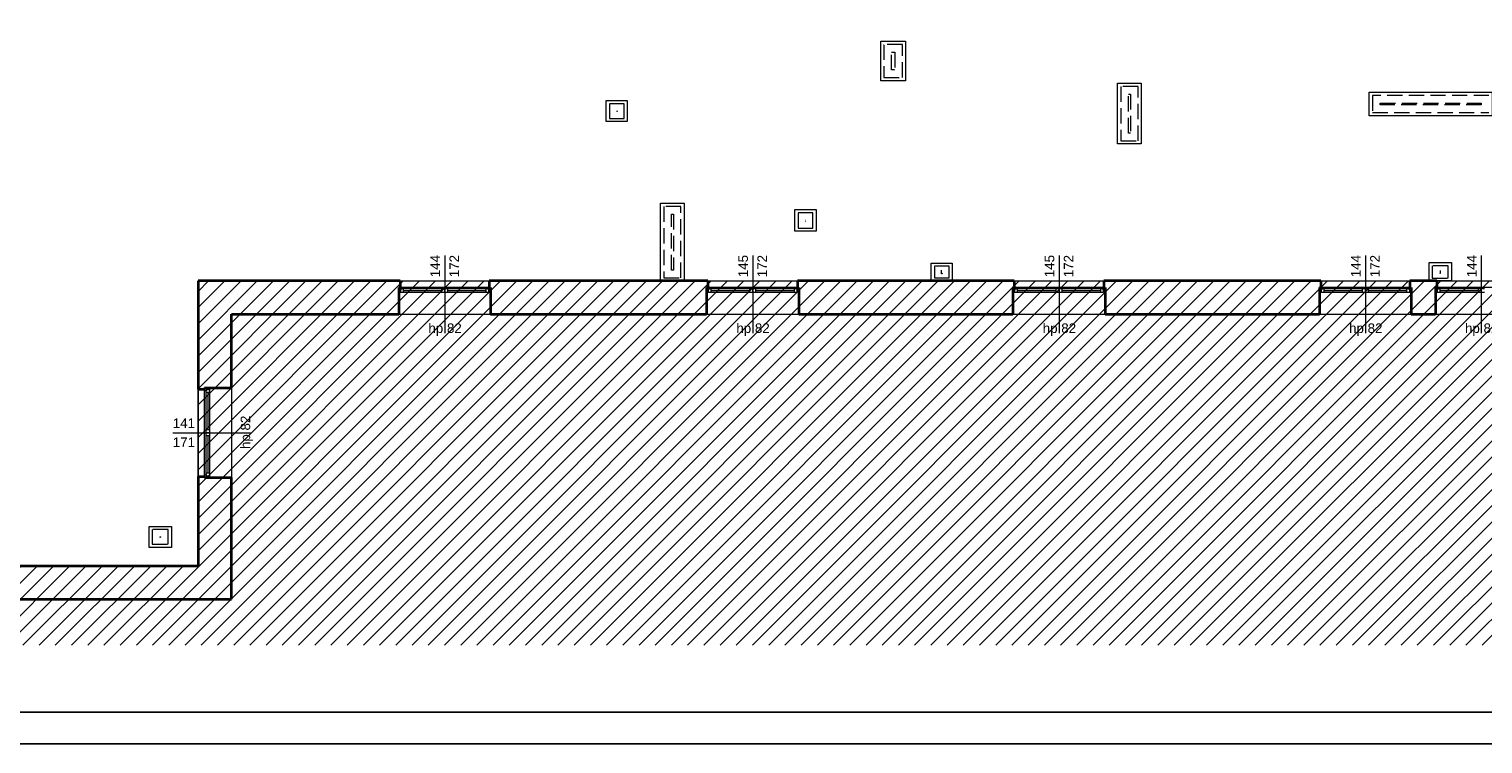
# Model space of a CAD drawing. Header units: millimetres. Extents: x -13944 to 84772, y -78836 to -35317.
# Tile 7 of 85: x 3504 to 26330, y -78836 to -67620. Entities that reach past the tile are written whole.
import ezdxf

# ---------------------------------------------------------------- set-up
doc = ezdxf.new("R2010")
doc.units = ezdxf.units.MM
doc.header["$MEASUREMENT"] = 0
doc.linetypes.add('Krawędzie ukryte', pattern=[340, 240, -100])
doc.linetypes.add('Wipeout_Contour', pattern=[1000, 0, -1000])
for name, color, linetype, lineweight in [('0_Nr_pióra__4', 7, 'Continuous', 25), ('Konstrukcja - Stropy_Nr_pióra__1', 7, 'Continuous', 0), ('Konstrukcja - Ściany zew_Nr_pióra__1', 7, 'Continuous', 0), ('Konstrukcja - Ściany zew_Nr_pióra__6', 7, 'Continuous', 35), ('Okna ArchiCADa_Nr_pióra__1', 7, 'Continuous', 0), ('Znaczniki okien ArchiCADa_Nr_pióra__1', 7, 'Continuous', 0), ('Znaczniki okien ArchiCADa_Nr_pióra__7', 7, 'Continuous', 70)]:
    doc.layers.add(name, color=color, linetype=linetype, lineweight=lineweight)
doc.layers.add('Konstrukcja - Ściany zew', color=7, linetype='Continuous')
doc.styles.add('GENERATED_STYLE_1', font='txt')

msp = doc.modelspace()

# ---------------------------------------------------------------- hatches: boundary and pattern name
at = {"layer": 'Konstrukcja - Ściany zew_Nr_pióra__1', "linetype": 'Continuous'}
h = msp.add_hatch(dxfattribs=at)
h.set_pattern_fill('Bloczki_ceramiczne', color=256, style=0, pattern_type=2)
h.set_pattern_definition([(45, (0, 0), (-127.27922, 127.27922), [])])
h.paths.add_polyline_path([(-1040.404, -76044.91), (-1040.404, -77288.047), (60264.596, -77288.047), (60264.596, -70115.378), (27734.596, -70115.378), (27734.596, -71572.176), (23038.421, -71572.176), (6159.596, -71572.176), (6159.596, -76044.91)])

# ---------------------------------------------------------------- linework, layer by layer
at = {"layer": 'Konstrukcja - Stropy_Nr_pióra__1', "linetype": 'Continuous', "flags": 128}
for points in [[(2164.596, -66752.955), (2164.596, -76044.91), (6159.596, -76044.91), (6159.041, -71572.176), (27734.596, -71572.176), (27734.596, -70122.176), (29924.596, -70122.176), (29924.596, -64338.978), (48317.016, -64338.978), (52953.596, -68219.724), (52953.596, -70122.176), (57269.596, -70122.176), (57269.596, -65629.384), (55044.372, -65629.384), (51526.196, -62685.486), (48316.127, -62681.583), (28417.544, -62683.891), (28418.016, -66749.91)], [(16874.596, -67811.222), (17264.596, -67811.222), (17264.596, -68431.222), (16874.596, -68431.222)], [(20594.96, -68470.769), (20964.96, -68470.769), (20964.96, -69420.769), (20594.96, -69420.769)], [(24544.596, -68610.165), (26474.596, -68610.165), (26474.596, -68980.165), (24544.596, -68980.165)], [(12564.596, -68741.732), (12894.596, -68741.732), (12894.596, -69071.732), (12564.596, -69071.732)], [(13418.996, -70352.176), (13788.996, -70352.176), (13788.996, -71572.176), (13418.996, -71572.176)], [(15528.996, -70451.381), (15858.996, -70451.381), (15858.996, -70791.381), (15528.996, -70791.381)], [(17668.996, -71292.176), (17998.996, -71292.176), (17998.996, -71572.176), (17668.996, -71572.176)], [(25484.596, -71282.176), (25834.596, -71282.176), (25834.596, -71572.176), (25484.596, -71572.176)], [(5388.016, -75422.978), (5738.016, -75422.978), (5738.016, -75752.978), (5388.016, -75752.978)]]:
    msp.add_lwpolyline(points, close=True, dxfattribs=at)
at = {"layer": 'Konstrukcja - Ściany zew_Nr_pióra__1', "linetype": 'Krawędzie ukryte', "flags": 128}
for points in [[(20644.96, -68520.769), (20644.96, -69370.769)], [(20914.96, -68520.769), (20644.96, -68520.769)], [(20764.96, -69250.769), (20764.96, -68640.769)], [(20764.96, -68640.769), (20794.96, -68640.769)], [(20794.96, -68640.769), (20794.96, -69250.769)], [(20914.96, -69370.769), (20914.96, -68520.769)], [(24594.596, -68660.165), (24594.596, -68930.165)], [(26424.596, -68660.165), (24594.596, -68660.165)], [(24594.596, -68930.165), (26424.596, -68930.165)], [(24714.596, -68810.165), (24714.596, -68780.165)], [(24714.596, -68780.165), (26304.596, -68780.165)], [(26304.596, -68810.165), (24714.596, -68810.165)], [(26304.596, -68780.165), (26304.596, -68810.165)], [(20644.96, -69370.769), (20914.96, -69370.769)], [(20794.96, -69250.769), (20764.96, -69250.769)], [(13468.996, -70402.176), (13468.996, -71522.176)], [(13738.996, -70402.176), (13468.996, -70402.176)], [(13588.996, -71402.176), (13588.996, -70522.176)], [(13588.996, -70522.176), (13618.996, -70522.176)], [(13618.996, -70522.176), (13618.996, -71402.176)], [(13738.996, -71522.176), (13738.996, -70402.176)], [(13618.996, -71402.176), (13588.996, -71402.176)], [(13468.996, -71522.176), (13738.996, -71522.176)]]:
    msp.add_lwpolyline(points, dxfattribs=at)
at = {"layer": 'Konstrukcja - Ściany zew_Nr_pióra__6', "linetype": 'Continuous'}
for p, q in [((9329.596, -71672.176), (9309.596, -71672.176)), ((9309.596, -71672.176), (9309.596, -71722.176)), ((9329.596, -71572.176), (9329.596, -71672.176)), ((10729.596, -71572.176), (10729.596, -71672.176)), ((10729.596, -71672.176), (10749.596, -71672.176)), ((10749.596, -71672.176), (10749.596, -71722.176)), ((14159.596, -71672.176), (14139.596, -71672.176)), ((14139.596, -71672.176), (14139.596, -71722.176)), ((14159.596, -71572.176), (14159.596, -71672.176)), ((15569.596, -71572.176), (15569.596, -71672.176)), ((15569.596, -71672.176), (15589.596, -71672.176)), ((15589.596, -71672.176), (15589.596, -71722.176)), ((18969.596, -71672.176), (18949.596, -71672.176)), ((18949.596, -71672.176), (18949.596, -71722.176)), ((18969.596, -71572.176), (18969.596, -71672.176)), ((20379.596, -71572.176), (20379.596, -71672.176)), ((20379.596, -71672.176), (20399.596, -71672.176)), ((20399.596, -71672.176), (20399.596, -71722.176)), ((23784.596, -71672.176), (23764.596, -71672.176)), ((23764.596, -71672.176), (23764.596, -71722.176)), ((23784.596, -71572.176), (23784.596, -71672.176)), ((25184.596, -71572.176), (25184.596, -71672.176)), ((25184.596, -71672.176), (25204.596, -71672.176)), ((25204.596, -71672.176), (25204.596, -71722.176)), ((25604.596, -71672.176), (25584.596, -71672.176)), ((25584.596, -71672.176), (25584.596, -71722.176)), ((25604.596, -71572.176), (25604.596, -71672.176)), ((9309.596, -71722.176), (9309.596, -72092.176)), ((10749.596, -71722.176), (10749.596, -72092.176)), ((14139.596, -71722.176), (14139.596, -72092.176)), ((15589.596, -71722.176), (15589.596, -72092.176)), ((18949.596, -71722.176), (18949.596, -72092.176)), ((20399.596, -71722.176), (20399.596, -72092.176)), ((23764.596, -71722.176), (23764.596, -72092.176)), ((25204.596, -71722.176), (25204.596, -72092.176)), ((25584.596, -71722.176), (25584.596, -72092.176)), ((6159.596, -73267.978), (6259.596, -73267.978)), ((6259.596, -73267.978), (6259.596, -73247.978)), ((6259.596, -73247.978), (6309.596, -73247.978)), ((6309.596, -73247.978), (6679.596, -73247.978)), ((6159.596, -74637.978), (6259.596, -74637.978)), ((6259.596, -74637.978), (6259.596, -74657.978)), ((6259.596, -74657.978), (6309.596, -74657.978)), ((6309.596, -74657.978), (6679.596, -74657.978))]:
    msp.add_line(p, q, dxfattribs=at)
at = {"layer": 'Konstrukcja - Ściany zew_Nr_pióra__6', "linetype": 'Continuous', "flags": 128}
for points in [[(6159.596, -71572.176), (6159.596, -73267.978)], [(9329.596, -71572.176), (6159.596, -71572.176)], [(14159.596, -71572.176), (10729.596, -71572.176)], [(18969.596, -71572.176), (15569.596, -71572.176)], [(23784.596, -71572.176), (20379.596, -71572.176)], [(25604.596, -71572.176), (25184.596, -71572.176)], [(6679.596, -73247.978), (6679.596, -72092.176)], [(6679.596, -72092.176), (9309.596, -72092.176)], [(10749.596, -72092.176), (14139.596, -72092.176)], [(15589.596, -72092.176), (18949.596, -72092.176)], [(20399.596, -72092.176), (23764.596, -72092.176)], [(25204.596, -72092.176), (25584.596, -72092.176)], [(6159.596, -74637.978), (6159.596, -76044.91)], [(6679.596, -76564.91), (6679.596, -74657.978)], [(6159.596, -76044.91), (2544.596, -76044.91)], [(-520.404, -76564.91), (6679.596, -76564.91)]]:
    msp.add_lwpolyline(points, dxfattribs=at)
at = {"layer": 'Okna ArchiCADa_Nr_pióra__1', "linetype": 'Continuous'}
for p, q in [((9359.596, -71672.176), (9309.596, -71672.176)), ((9309.596, -71672.176), (9309.596, -71722.176)), ((9329.596, -71672.176), (9309.596, -71672.176)), ((9329.596, -71572.176), (10729.596, -71572.176)), ((9359.596, -71697.176), (9359.596, -71672.176)), ((10029.596, -71672.176), (9359.596, -71672.176)), ((10699.596, -71672.176), (10029.596, -71672.176)), ((10749.596, -71672.176), (10699.596, -71672.176)), ((10699.596, -71672.176), (10699.596, -71697.176)), ((10729.596, -71672.176), (10749.596, -71672.176)), ((10749.596, -71672.176), (10749.596, -71722.176)), ((14189.596, -71672.176), (14139.596, -71672.176)), ((14139.596, -71672.176), (14139.596, -71722.176)), ((14159.596, -71672.176), (14139.596, -71672.176)), ((14159.596, -71572.176), (15569.596, -71572.176)), ((14189.596, -71697.176), (14189.596, -71672.176)), ((14864.596, -71672.176), (14189.596, -71672.176)), ((15539.596, -71672.176), (14864.596, -71672.176)), ((15589.596, -71672.176), (15539.596, -71672.176)), ((15539.596, -71672.176), (15539.596, -71697.176)), ((15569.596, -71672.176), (15589.596, -71672.176)), ((15589.596, -71672.176), (15589.596, -71722.176)), ((18999.596, -71672.176), (18949.596, -71672.176)), ((18949.596, -71672.176), (18949.596, -71722.176)), ((18969.596, -71672.176), (18949.596, -71672.176)), ((18969.596, -71572.176), (20379.596, -71572.176)), ((18999.596, -71697.176), (18999.596, -71672.176)), ((19674.596, -71672.176), (18999.596, -71672.176)), ((20349.596, -71672.176), (19674.596, -71672.176)), ((20399.596, -71672.176), (20349.596, -71672.176)), ((20349.596, -71672.176), (20349.596, -71697.176)), ((20379.596, -71672.176), (20399.596, -71672.176)), ((20399.596, -71672.176), (20399.596, -71722.176)), ((23814.596, -71672.176), (23764.596, -71672.176)), ((23764.596, -71672.176), (23764.596, -71722.176)), ((23784.596, -71672.176), (23764.596, -71672.176)), ((23784.596, -71572.176), (25184.596, -71572.176)), ((23814.596, -71697.176), (23814.596, -71672.176)), ((24484.596, -71672.176), (23814.596, -71672.176)), ((25154.596, -71672.176), (24484.596, -71672.176)), ((25204.596, -71672.176), (25154.596, -71672.176)), ((25154.596, -71672.176), (25154.596, -71697.176)), ((25184.596, -71672.176), (25204.596, -71672.176)), ((25204.596, -71672.176), (25204.596, -71722.176)), ((25634.596, -71672.176), (25584.596, -71672.176)), ((25584.596, -71672.176), (25584.596, -71722.176)), ((25604.596, -71672.176), (25584.596, -71672.176)), ((25604.596, -71572.176), (27004.596, -71572.176)), ((25634.596, -71697.176), (25634.596, -71672.176)), ((26304.596, -71672.176), (25634.596, -71672.176)), ((26974.596, -71672.176), (26304.596, -71672.176)), ((9309.596, -71722.176), (9334.596, -71722.176)), ((9334.596, -71722.176), (9334.596, -71697.176)), ((9334.596, -71697.176), (9359.596, -71697.176)), ((9384.596, -71697.176), (9334.596, -71697.176)), ((9334.596, -71697.176), (9334.596, -71747.176)), ((9334.596, -71747.176), (9384.596, -71747.176)), ((9384.596, -71747.176), (9384.596, -71697.176)), ((9979.596, -71697.176), (9384.596, -71697.176)), ((9384.596, -71722.176), (9979.596, -71722.176)), ((9384.596, -71747.176), (9979.596, -71747.176)), ((9384.596, -71747.176), (9979.596, -71747.176)), ((10029.596, -71697.176), (9979.596, -71697.176)), ((9979.596, -71697.176), (9979.596, -71747.176)), ((9979.596, -71747.176), (10029.596, -71747.176)), ((10029.596, -71747.176), (10029.596, -71697.176)), ((10079.596, -71697.176), (10029.596, -71697.176)), ((10029.596, -71697.176), (10029.596, -71747.176)), ((10029.596, -71747.176), (10079.596, -71747.176)), ((10079.596, -71747.176), (10079.596, -71697.176)), ((10674.596, -71697.176), (10079.596, -71697.176)), ((10079.596, -71722.176), (10674.596, -71722.176)), ((10079.596, -71747.176), (10674.596, -71747.176)), ((10079.596, -71747.176), (10674.596, -71747.176)), ((10724.596, -71697.176), (10674.596, -71697.176)), ((10674.596, -71697.176), (10674.596, -71747.176)), ((10674.596, -71747.176), (10724.596, -71747.176)), ((10699.596, -71697.176), (10724.596, -71697.176)), ((10724.596, -71697.176), (10724.596, -71722.176)), ((10724.596, -71747.176), (10724.596, -71697.176)), ((10724.596, -71722.176), (10749.596, -71722.176)), ((14139.596, -71722.176), (14164.596, -71722.176)), ((14164.596, -71722.176), (14164.596, -71697.176)), ((14164.596, -71697.176), (14189.596, -71697.176)), ((14214.596, -71697.176), (14164.596, -71697.176)), ((14164.596, -71697.176), (14164.596, -71747.176)), ((14164.596, -71747.176), (14214.596, -71747.176)), ((14214.596, -71747.176), (14214.596, -71697.176)), ((14814.596, -71697.176), (14214.596, -71697.176)), ((14214.596, -71722.176), (14814.596, -71722.176)), ((14214.596, -71747.176), (14814.596, -71747.176)), ((14214.596, -71747.176), (14814.596, -71747.176)), ((14864.596, -71697.176), (14814.596, -71697.176)), ((14814.596, -71697.176), (14814.596, -71747.176)), ((14814.596, -71747.176), (14864.596, -71747.176)), ((14864.596, -71747.176), (14864.596, -71697.176)), ((14914.596, -71697.176), (14864.596, -71697.176)), ((14864.596, -71697.176), (14864.596, -71747.176)), ((14864.596, -71747.176), (14914.596, -71747.176)), ((14914.596, -71747.176), (14914.596, -71697.176)), ((15514.596, -71697.176), (14914.596, -71697.176)), ((14914.596, -71722.176), (15514.596, -71722.176)), ((14914.596, -71747.176), (15514.596, -71747.176)), ((14914.596, -71747.176), (15514.596, -71747.176)), ((15564.596, -71697.176), (15514.596, -71697.176)), ((15514.596, -71697.176), (15514.596, -71747.176)), ((15514.596, -71747.176), (15564.596, -71747.176)), ((15539.596, -71697.176), (15564.596, -71697.176)), ((15564.596, -71697.176), (15564.596, -71722.176)), ((15564.596, -71747.176), (15564.596, -71697.176)), ((15564.596, -71722.176), (15589.596, -71722.176)), ((18949.596, -71722.176), (18974.596, -71722.176)), ((18974.596, -71722.176), (18974.596, -71697.176)), ((18974.596, -71697.176), (18999.596, -71697.176)), ((19024.596, -71697.176), (18974.596, -71697.176)), ((18974.596, -71697.176), (18974.596, -71747.176)), ((18974.596, -71747.176), (19024.596, -71747.176)), ((19024.596, -71747.176), (19024.596, -71697.176)), ((19624.596, -71697.176), (19024.596, -71697.176)), ((19024.596, -71722.176), (19624.596, -71722.176)), ((19024.596, -71747.176), (19624.596, -71747.176)), ((19024.596, -71747.176), (19624.596, -71747.176)), ((19674.596, -71697.176), (19624.596, -71697.176)), ((19624.596, -71697.176), (19624.596, -71747.176)), ((19624.596, -71747.176), (19674.596, -71747.176)), ((19674.596, -71747.176), (19674.596, -71697.176)), ((19724.596, -71697.176), (19674.596, -71697.176)), ((19674.596, -71697.176), (19674.596, -71747.176)), ((19674.596, -71747.176), (19724.596, -71747.176)), ((19724.596, -71747.176), (19724.596, -71697.176)), ((20324.596, -71697.176), (19724.596, -71697.176)), ((19724.596, -71722.176), (20324.596, -71722.176)), ((19724.596, -71747.176), (20324.596, -71747.176)), ((19724.596, -71747.176), (20324.596, -71747.176)), ((20374.596, -71697.176), (20324.596, -71697.176)), ((20324.596, -71697.176), (20324.596, -71747.176)), ((20324.596, -71747.176), (20374.596, -71747.176)), ((20349.596, -71697.176), (20374.596, -71697.176)), ((20374.596, -71697.176), (20374.596, -71722.176)), ((20374.596, -71747.176), (20374.596, -71697.176)), ((20374.596, -71722.176), (20399.596, -71722.176)), ((23764.596, -71722.176), (23789.596, -71722.176)), ((23789.596, -71722.176), (23789.596, -71697.176)), ((23789.596, -71697.176), (23814.596, -71697.176)), ((23839.596, -71697.176), (23789.596, -71697.176)), ((23789.596, -71697.176), (23789.596, -71747.176)), ((23789.596, -71747.176), (23839.596, -71747.176)), ((23839.596, -71747.176), (23839.596, -71697.176)), ((24434.596, -71697.176), (23839.596, -71697.176)), ((23839.596, -71722.176), (24434.596, -71722.176)), ((23839.596, -71747.176), (24434.596, -71747.176)), ((23839.596, -71747.176), (24434.596, -71747.176)), ((24484.596, -71697.176), (24434.596, -71697.176)), ((24434.596, -71697.176), (24434.596, -71747.176)), ((24434.596, -71747.176), (24484.596, -71747.176)), ((24484.596, -71747.176), (24484.596, -71697.176)), ((24534.596, -71697.176), (24484.596, -71697.176)), ((24484.596, -71697.176), (24484.596, -71747.176)), ((24484.596, -71747.176), (24534.596, -71747.176)), ((24534.596, -71747.176), (24534.596, -71697.176)), ((25129.596, -71697.176), (24534.596, -71697.176)), ((24534.596, -71722.176), (25129.596, -71722.176)), ((24534.596, -71747.176), (25129.596, -71747.176)), ((24534.596, -71747.176), (25129.596, -71747.176)), ((25179.596, -71697.176), (25129.596, -71697.176)), ((25129.596, -71697.176), (25129.596, -71747.176)), ((25129.596, -71747.176), (25179.596, -71747.176)), ((25154.596, -71697.176), (25179.596, -71697.176)), ((25179.596, -71697.176), (25179.596, -71722.176)), ((25179.596, -71747.176), (25179.596, -71697.176)), ((25179.596, -71722.176), (25204.596, -71722.176)), ((25584.596, -71722.176), (25609.596, -71722.176)), ((25609.596, -71722.176), (25609.596, -71697.176)), ((25609.596, -71697.176), (25634.596, -71697.176)), ((25659.596, -71697.176), (25609.596, -71697.176)), ((25609.596, -71697.176), (25609.596, -71747.176)), ((25609.596, -71747.176), (25659.596, -71747.176)), ((25659.596, -71747.176), (25659.596, -71697.176)), ((26254.596, -71697.176), (25659.596, -71697.176)), ((25659.596, -71722.176), (26254.596, -71722.176)), ((25659.596, -71747.176), (26254.596, -71747.176)), ((25659.596, -71747.176), (26254.596, -71747.176)), ((26304.596, -71697.176), (26254.596, -71697.176)), ((26254.596, -71697.176), (26254.596, -71747.176)), ((26254.596, -71747.176), (26304.596, -71747.176)), ((26304.596, -71747.176), (26304.596, -71697.176)), ((26354.596, -71697.176), (26304.596, -71697.176)), ((26304.596, -71697.176), (26304.596, -71747.176)), ((26304.596, -71747.176), (26354.596, -71747.176)), ((9309.596, -72092.176), (10749.596, -72092.176)), ((14139.596, -72092.176), (15589.596, -72092.176)), ((18949.596, -72092.176), (20399.596, -72092.176)), ((23764.596, -72092.176), (25204.596, -72092.176)), ((25584.596, -72092.176), (27024.596, -72092.176)), ((6159.596, -73267.978), (6159.596, -74637.978)), ((6259.596, -73297.978), (6259.596, -73247.978)), ((6259.596, -73247.978), (6309.596, -73247.978)), ((6259.596, -73267.978), (6259.596, -73247.978)), ((6309.596, -73247.978), (6309.596, -73272.978)), ((6679.596, -73247.978), (6679.596, -74657.978)), ((6284.596, -73297.978), (6259.596, -73297.978)), ((6259.596, -73952.978), (6259.596, -73297.978)), ((6309.596, -73272.978), (6284.596, -73272.978)), ((6284.596, -73272.978), (6284.596, -73297.978)), ((6284.596, -73322.978), (6284.596, -73272.978)), ((6284.596, -73272.978), (6334.596, -73272.978)), ((6334.596, -73322.978), (6284.596, -73322.978)), ((6284.596, -73902.978), (6284.596, -73322.978)), ((6309.596, -73322.978), (6309.596, -73902.978)), ((6334.596, -73272.978), (6334.596, -73322.978)), ((6334.596, -73322.978), (6334.596, -73902.978)), ((6334.596, -73322.978), (6334.596, -73902.978)), ((6259.596, -74607.978), (6259.596, -73952.978)), ((6284.596, -73952.978), (6284.596, -73902.978)), ((6284.596, -73902.978), (6334.596, -73902.978)), ((6334.596, -73952.978), (6284.596, -73952.978)), ((6284.596, -74002.978), (6284.596, -73952.978)), ((6284.596, -73952.978), (6334.596, -73952.978)), ((6334.596, -73902.978), (6334.596, -73952.978)), ((6334.596, -73952.978), (6334.596, -74002.978)), ((6334.596, -74002.978), (6284.596, -74002.978)), ((6284.596, -74582.978), (6284.596, -74002.978)), ((6309.596, -74002.978), (6309.596, -74582.978)), ((6334.596, -74002.978), (6334.596, -74582.978)), ((6334.596, -74002.978), (6334.596, -74582.978)), ((6259.596, -74657.978), (6259.596, -74607.978)), ((6259.596, -74607.978), (6284.596, -74607.978)), ((6259.596, -74637.978), (6259.596, -74657.978)), ((6284.596, -74632.978), (6284.596, -74582.978)), ((6284.596, -74582.978), (6334.596, -74582.978)), ((6284.596, -74607.978), (6284.596, -74632.978)), ((6284.596, -74632.978), (6309.596, -74632.978)), ((6334.596, -74632.978), (6284.596, -74632.978)), ((6309.596, -74632.978), (6309.596, -74657.978)), ((6334.596, -74582.978), (6334.596, -74632.978)), ((6259.596, -74657.978), (6309.596, -74657.978))]:
    msp.add_line(p, q, dxfattribs=at)
at = {"layer": 'Znaczniki okien ArchiCADa_Nr_pióra__1', "linetype": 'Continuous'}
for p, q in [((10029.596, -71172.176), (10029.596, -72392.176)), ((14864.596, -71172.176), (14864.596, -72392.176)), ((19674.596, -71172.176), (19674.596, -72392.176)), ((24484.596, -71172.176), (24484.596, -72392.176)), ((26304.596, -71172.176), (26304.596, -72392.176)), ((5759.596, -73952.978), (6979.596, -73952.978))]:
    msp.add_line(p, q, dxfattribs=at)

# ---------------------------------------------------------------- texts
at = {"layer": 'Znaczniki okien ArchiCADa_Nr_pióra__7', "char_height": 150, "attachment_point": 7, "rotation": 90, "style": 'GENERATED_STYLE_1'}
for s, insert in [('\\A1;{\\fArial|b0|i0|c238|p38;144}', (9954.596, -71513.663)), ('\\A1;{\\fArial|b0|i0|c238|p38;172}', (10254.596, -71513.663)), ('\\A1;{\\fArial|b0|i0|c238|p38;145}', (14792.065, -71513.663)), ('\\A1;{\\fArial|b0|i0|c238|p38;172}', (15089.596, -71513.663)), ('\\A1;{\\fArial|b0|i0|c238|p38;145}', (19602.065, -71513.663)), ('\\A1;{\\fArial|b0|i0|c238|p38;172}', (19899.596, -71513.663)), ('\\A1;{\\fArial|b0|i0|c238|p38;144}', (24409.596, -71513.663)), ('\\A1;{\\fArial|b0|i0|c238|p38;172}', (24709.596, -71513.663)), ('\\A1;{\\fArial|b0|i0|c238|p38;144}', (26229.596, -71513.663)), ('\\A1;{\\fArial|b0|i0|c238|p38;hp 82}', (7020.43, -74209.435))]:
    msp.add_mtext(s, dxfattribs=dict(at, insert=insert))
at = {"layer": 'Znaczniki okien ArchiCADa_Nr_pióra__7', "char_height": 150, "attachment_point": 7, "style": 'GENERATED_STYLE_1'}
for s, insert in [('\\A1;{\\fArial|b0|i0|c238|p38;hp 82}', (9773.139, -72433.01)), ('\\A1;{\\fArial|b0|i0|c238|p38;hp 82}', (14608.139, -72433.01)), ('\\A1;{\\fArial|b0|i0|c238|p38;hp 82}', (19418.139, -72433.01)), ('\\A1;{\\fArial|b0|i0|c238|p38;hp 82}', (24228.139, -72433.01)), ('\\A1;{\\fArial|b0|i0|c238|p38;hp 82}', (26048.139, -72433.01)), ('\\A1;{\\fArial|b0|i0|c238|p38;141}', (5759.596, -73877.977)), ('\\A1;{\\fArial|b0|i0|c238|p38;171}', (5759.596, -74177.977))]:
    msp.add_mtext(s, dxfattribs=dict(at, insert=insert))

# ---------------------------------------------------------------- next in the draw order: wipeouts: each hides what was drawn before it
at = {"color": 254, "linetype": 'Wipeout_Contour', "lineweight": 0, "ltscale": 281685.526383}
msp.add_wipeout([(16924.596, -68381.222), (17214.596, -68381.222), (17094.596, -68261.222), (17044.596, -68261.222)], dxfattribs=at).dxf.layer = 'Konstrukcja - Ściany zew'
at = {"color": 254, "linetype": 'Wipeout_Contour', "lineweight": 0, "ltscale": 210444.891142}
msp.add_wipeout([(12729.596, -68906.732), (12614.596, -69021.732), (12844.596, -69021.732)], dxfattribs=at).dxf.layer = 'Konstrukcja - Ściany zew'
at = {"color": 254, "linetype": 'Wipeout_Contour', "lineweight": 0, "ltscale": 217272.391508}
msp.add_wipeout([(15693.996, -70626.381), (15578.996, -70741.381), (15808.996, -70741.381)], dxfattribs=at).dxf.layer = 'Konstrukcja - Ściany zew'
at = {"color": 254, "linetype": 'Wipeout_Contour', "lineweight": 0, "ltscale": 221025.365442}
msp.add_wipeout([(17833.996, -71407.176), (17718.996, -71522.176), (17948.996, -71522.176)], dxfattribs=at).dxf.layer = 'Konstrukcja - Ściany zew'
at = {"color": 254, "linetype": 'Wipeout_Contour', "lineweight": 0, "ltscale": 303734.218043}
msp.add_wipeout([(25534.596, -71526.652), (25784.596, -71526.652), (25664.596, -71406.652), (25654.596, -71406.652)], dxfattribs=at).dxf.layer = 'Konstrukcja - Ściany zew'
at = {"color": 254, "linetype": 'Wipeout_Contour', "lineweight": 0, "ltscale": 303389.256969}
msp.add_wipeout([(5438.016, -75702.978), (5688.016, -75702.978), (5568.016, -75582.978), (5558.016, -75582.978)], dxfattribs=at).dxf.layer = 'Konstrukcja - Ściany zew'

# ---------------------------------------------------------------- next in the draw order: linework, layer by layer
at = {"layer": 'Konstrukcja - Ściany zew_Nr_pióra__1', "linetype": 'Krawędzie ukryte', "flags": 128}
for points in [[(16924.596, -68381.222), (17214.596, -68381.222)], [(17094.596, -68261.222), (17044.596, -68261.222)], [(12614.596, -69021.732), (12844.596, -69021.732)], [(15578.996, -70741.381), (15808.996, -70741.381)], [(25664.596, -71406.652), (25654.596, -71406.652)], [(17718.996, -71522.176), (17948.996, -71522.176)], [(25534.596, -71526.652), (25784.596, -71526.652)], [(5438.016, -75702.978), (5688.016, -75702.978)], [(5568.016, -75582.978), (5558.016, -75582.978)]]:
    msp.add_lwpolyline(points, dxfattribs=at)

# ---------------------------------------------------------------- next in the draw order: wipeouts: each hides what was drawn before it
at = {"color": 254, "linetype": 'Wipeout_Contour', "lineweight": 0, "ltscale": 210207.711898}
msp.add_wipeout([(12734.596, -68901.732), (12724.596, -68901.732), (12729.596, -68906.732)], dxfattribs=at).dxf.layer = 'Konstrukcja - Ściany zew'
at = {"color": 254, "linetype": 'Wipeout_Contour', "lineweight": 0, "ltscale": 217036.946496}
msp.add_wipeout([(15698.996, -70621.381), (15688.996, -70621.381), (15693.996, -70626.381)], dxfattribs=at).dxf.layer = 'Konstrukcja - Ściany zew'
at = {"color": 254, "linetype": 'Wipeout_Contour', "lineweight": 0, "ltscale": 220791.367058}
msp.add_wipeout([(17838.996, -71402.176), (17828.996, -71402.176), (17833.996, -71407.176)], dxfattribs=at).dxf.layer = 'Konstrukcja - Ściany zew'

# ---------------------------------------------------------------- next in the draw order: linework, layer by layer
at = {"layer": 'Konstrukcja - Ściany zew_Nr_pióra__1', "linetype": 'Krawędzie ukryte', "flags": 128}
for points in [[(12724.596, -68901.732), (12734.596, -68901.732)], [(15688.996, -70621.381), (15698.996, -70621.381)], [(17828.996, -71402.176), (17838.996, -71402.176)]]:
    msp.add_lwpolyline(points, dxfattribs=at)

# ---------------------------------------------------------------- next in the draw order: wipeouts: each hides what was drawn before it
at = {"color": 254, "linetype": 'Wipeout_Contour', "lineweight": 0, "ltscale": 280826.877188}
msp.add_wipeout([(16924.596, -67861.222), (16924.596, -68381.222), (17044.596, -68261.222), (17044.596, -67981.222)], dxfattribs=at).dxf.layer = 'Konstrukcja - Ściany zew'
at = {"color": 254, "linetype": 'Wipeout_Contour', "lineweight": 0, "ltscale": 227601.843136}
msp.add_wipeout([(25534.596, -71526.652), (25631.835, -71429.414), (25534.596, -71332.176)], dxfattribs=at).dxf.layer = 'Konstrukcja - Ściany zew'
at = {"color": 254, "linetype": 'Wipeout_Contour', "lineweight": 0, "ltscale": 227358.392492}
msp.add_wipeout([(5438.016, -75702.978), (5553.016, -75587.978), (5438.016, -75472.978)], dxfattribs=at).dxf.layer = 'Konstrukcja - Ściany zew'

# ---------------------------------------------------------------- next in the draw order: linework, layer by layer
at = {"layer": 'Konstrukcja - Ściany zew_Nr_pióra__1', "linetype": 'Krawędzie ukryte', "flags": 128}
for points in [[(16924.596, -67861.222), (16924.596, -68381.222)], [(17044.596, -68261.222), (17044.596, -67981.222)], [(5438.016, -75472.978), (5438.016, -75702.978)]]:
    msp.add_lwpolyline(points, dxfattribs=at)

# ---------------------------------------------------------------- next in the draw order: wipeouts: each hides what was drawn before it
at = {"color": 254, "linetype": 'Wipeout_Contour', "lineweight": 0, "ltscale": 210216.311357}
msp.add_wipeout([(12729.596, -68906.732), (12724.596, -68901.732), (12724.596, -68911.732)], dxfattribs=at).dxf.layer = 'Konstrukcja - Ściany zew'
at = {"color": 254, "linetype": 'Wipeout_Contour', "lineweight": 0, "ltscale": 216984.035516}
msp.add_wipeout([(15578.996, -70741.381), (15698.996, -70621.381), (15578.996, -70501.381)], dxfattribs=at).dxf.layer = 'Konstrukcja - Ściany zew'
at = {"color": 254, "linetype": 'Wipeout_Contour', "lineweight": 0, "ltscale": 220812.852141}
msp.add_wipeout([(17718.996, -71522.176), (17808.996, -71432.176), (17718.996, -71342.176)], dxfattribs=at).dxf.layer = 'Konstrukcja - Ściany zew'
at = {"color": 254, "linetype": 'Wipeout_Contour', "lineweight": 0, "ltscale": 227682.448192}
msp.add_wipeout([(25631.835, -71429.414), (25654.596, -71452.176), (25654.596, -71406.652)], dxfattribs=at).dxf.layer = 'Konstrukcja - Ściany zew'
at = {"color": 254, "linetype": 'Wipeout_Contour', "lineweight": 0, "ltscale": 227375.728968}
msp.add_wipeout([(5553.016, -75587.978), (5558.016, -75592.978), (5558.016, -75582.978)], dxfattribs=at).dxf.layer = 'Konstrukcja - Ściany zew'

# ---------------------------------------------------------------- next in the draw order: linework, layer by layer
at = {"layer": 'Konstrukcja - Ściany zew_Nr_pióra__1', "linetype": 'Krawędzie ukryte', "flags": 128}
for points in [[(15578.996, -70501.381), (15578.996, -70741.381)], [(25534.596, -71332.176), (25534.596, -71526.652)], [(25654.596, -71406.652), (25654.596, -71452.176)], [(5558.016, -75582.978), (5558.016, -75592.978)]]:
    msp.add_lwpolyline(points, dxfattribs=at)

# ---------------------------------------------------------------- next in the draw order: wipeouts: each hides what was drawn before it
at = {"color": 254, "linetype": 'Wipeout_Contour', "lineweight": 0, "ltscale": 280133.511522}
msp.add_wipeout([(17214.596, -67861.222), (16924.596, -67861.222), (17044.596, -67981.222), (17094.596, -67981.222)], dxfattribs=at).dxf.layer = 'Konstrukcja - Ściany zew'
at = {"color": 254, "linetype": 'Wipeout_Contour', "lineweight": 0, "ltscale": 210259.917583}
msp.add_wipeout([(12729.596, -68906.732), (12844.596, -69021.732), (12844.596, -68791.732)], dxfattribs=at).dxf.layer = 'Konstrukcja - Ściany zew'
at = {"color": 254, "linetype": 'Wipeout_Contour', "lineweight": 0, "ltscale": 220870.570246}
msp.add_wipeout([(17808.996, -71432.176), (17838.996, -71462.176), (17838.996, -71402.176)], dxfattribs=at).dxf.layer = 'Konstrukcja - Ściany zew'

# ---------------------------------------------------------------- next in the draw order: linework, layer by layer
at = {"layer": 'Konstrukcja - Ściany zew_Nr_pióra__1', "linetype": 'Krawędzie ukryte', "flags": 128}
for points in [[(17214.596, -67861.222), (16924.596, -67861.222)], [(17044.596, -67981.222), (17094.596, -67981.222)], [(12724.596, -68911.732), (12724.596, -68901.732)], [(12844.596, -69021.732), (12844.596, -68791.732)], [(17718.996, -71342.176), (17718.996, -71522.176)], [(17838.996, -71402.176), (17838.996, -71462.176)]]:
    msp.add_lwpolyline(points, dxfattribs=at)

# ---------------------------------------------------------------- next in the draw order: wipeouts: each hides what was drawn before it
at = {"color": 254, "linetype": 'Wipeout_Contour', "lineweight": 0, "ltscale": 216793.084715}
msp.add_wipeout([(15578.996, -70501.381), (15693.996, -70616.381), (15808.996, -70501.381)], dxfattribs=at).dxf.layer = 'Konstrukcja - Ściany zew'
at = {"color": 254, "linetype": 'Wipeout_Contour', "lineweight": 0, "ltscale": 303453.854392}
msp.add_wipeout([(25784.596, -71332.176), (25534.596, -71332.176), (25654.596, -71452.176), (25664.596, -71452.176)], dxfattribs=at).dxf.layer = 'Konstrukcja - Ściany zew'
at = {"color": 254, "linetype": 'Wipeout_Contour', "lineweight": 0, "ltscale": 302950.44439}
msp.add_wipeout([(5688.016, -75472.978), (5438.016, -75472.978), (5558.016, -75592.978), (5568.016, -75592.978)], dxfattribs=at).dxf.layer = 'Konstrukcja - Ściany zew'

# ---------------------------------------------------------------- next in the draw order: linework, layer by layer
at = {"layer": 'Konstrukcja - Ściany zew_Nr_pióra__1', "linetype": 'Krawędzie ukryte', "flags": 128}
for points in [[(15808.996, -70501.381), (15578.996, -70501.381)], [(25784.596, -71332.176), (25534.596, -71332.176)], [(25654.596, -71452.176), (25664.596, -71452.176)], [(5688.016, -75472.978), (5438.016, -75472.978)], [(5558.016, -75592.978), (5568.016, -75592.978)]]:
    msp.add_lwpolyline(points, dxfattribs=at)

# ---------------------------------------------------------------- next in the draw order: wipeouts: each hides what was drawn before it
at = {"color": 254, "linetype": 'Wipeout_Contour', "lineweight": 0, "ltscale": 280992.161037}
msp.add_wipeout([(17214.596, -68381.222), (17214.596, -67861.222), (17094.596, -67981.222), (17094.596, -68261.222)], dxfattribs=at).dxf.layer = 'Konstrukcja - Ściany zew'
at = {"color": 254, "linetype": 'Wipeout_Contour', "lineweight": 0, "ltscale": 209991.562344}
msp.add_wipeout([(12614.596, -68791.732), (12729.596, -68906.732), (12844.596, -68791.732)], dxfattribs=at).dxf.layer = 'Konstrukcja - Ściany zew'
at = {"color": 254, "linetype": 'Wipeout_Contour', "lineweight": 0, "ltscale": 217028.160822}
msp.add_wipeout([(15693.996, -70616.381), (15688.996, -70621.381), (15698.996, -70621.381)], dxfattribs=at).dxf.layer = 'Konstrukcja - Ściany zew'
at = {"color": 254, "linetype": 'Wipeout_Contour', "lineweight": 0, "ltscale": 220723.627607}
msp.add_wipeout([(17718.996, -71342.176), (17833.996, -71457.176), (17948.996, -71342.176)], dxfattribs=at).dxf.layer = 'Konstrukcja - Ściany zew'

# ---------------------------------------------------------------- next in the draw order: linework, layer by layer
at = {"layer": 'Konstrukcja - Ściany zew_Nr_pióra__1', "linetype": 'Krawędzie ukryte', "flags": 128}
for points in [[(17094.596, -67981.222), (17094.596, -68261.222)], [(17214.596, -68381.222), (17214.596, -67861.222)], [(12844.596, -68791.732), (12614.596, -68791.732)], [(15698.996, -70621.381), (15688.996, -70621.381)], [(17948.996, -71342.176), (17718.996, -71342.176)]]:
    msp.add_lwpolyline(points, dxfattribs=at)

# ---------------------------------------------------------------- next in the draw order: wipeouts: each hides what was drawn before it
at = {"color": 254, "linetype": 'Wipeout_Contour', "lineweight": 0, "ltscale": 210228.362477}
msp.add_wipeout([(12729.596, -68906.732), (12724.596, -68911.732), (12734.596, -68911.732)], dxfattribs=at).dxf.layer = 'Konstrukcja - Ściany zew'
at = {"color": 254, "linetype": 'Wipeout_Contour', "lineweight": 0, "ltscale": 227708.319164}
msp.add_wipeout([(25687.358, -71429.414), (25664.596, -71406.652), (25664.596, -71452.176)], dxfattribs=at).dxf.layer = 'Konstrukcja - Ściany zew'
at = {"color": 254, "linetype": 'Wipeout_Contour', "lineweight": 0, "ltscale": 220957.274559}
msp.add_wipeout([(17833.996, -71457.176), (17828.996, -71462.176), (17838.996, -71462.176)], dxfattribs=at).dxf.layer = 'Konstrukcja - Ściany zew'
at = {"color": 254, "linetype": 'Wipeout_Contour', "lineweight": 0, "ltscale": 227378.738289}
msp.add_wipeout([(5573.016, -75587.978), (5568.016, -75582.978), (5568.016, -75592.978)], dxfattribs=at).dxf.layer = 'Konstrukcja - Ściany zew'

# ---------------------------------------------------------------- next in the draw order: linework, layer by layer
at = {"layer": 'Konstrukcja - Ściany zew_Nr_pióra__1', "linetype": 'Krawędzie ukryte', "flags": 128}
for points in [[(12734.596, -68911.732), (12724.596, -68911.732)], [(17838.996, -71462.176), (17828.996, -71462.176)]]:
    msp.add_lwpolyline(points, dxfattribs=at)

# ---------------------------------------------------------------- next in the draw order: wipeouts: each hides what was drawn before it
at = {"color": 254, "linetype": 'Wipeout_Contour', "lineweight": 0, "ltscale": 217081.439537}
msp.add_wipeout([(15808.996, -70501.381), (15688.996, -70621.381), (15808.996, -70741.381)], dxfattribs=at).dxf.layer = 'Konstrukcja - Ściany zew'
at = {"color": 254, "linetype": 'Wipeout_Contour', "lineweight": 0, "ltscale": 227789.315404}
msp.add_wipeout([(25687.358, -71429.414), (25784.596, -71526.652), (25784.596, -71332.176)], dxfattribs=at).dxf.layer = 'Konstrukcja - Ściany zew'
at = {"color": 254, "linetype": 'Wipeout_Contour', "lineweight": 0, "ltscale": 227396.486124}
msp.add_wipeout([(5573.016, -75587.978), (5688.016, -75702.978), (5688.016, -75472.978)], dxfattribs=at).dxf.layer = 'Konstrukcja - Ściany zew'

# ---------------------------------------------------------------- next in the draw order: linework, layer by layer
at = {"layer": 'Konstrukcja - Ściany zew_Nr_pióra__1', "linetype": 'Krawędzie ukryte', "flags": 128}
for points in [[(15808.996, -70741.381), (15808.996, -70501.381)], [(25664.596, -71452.176), (25664.596, -71406.652)], [(25784.596, -71526.652), (25784.596, -71332.176)], [(5688.016, -75702.978), (5688.016, -75472.978)], [(5568.016, -75592.978), (5568.016, -75582.978)]]:
    msp.add_lwpolyline(points, dxfattribs=at)

# ---------------------------------------------------------------- next in the draw order: wipeouts: each hides what was drawn before it
at = {"color": 254, "linetype": 'Wipeout_Contour', "lineweight": 0, "ltscale": 210176.534265}
msp.add_wipeout([(12614.596, -69021.732), (12729.596, -68906.732), (12614.596, -68791.732)], dxfattribs=at).dxf.layer = 'Konstrukcja - Ściany zew'
at = {"color": 254, "linetype": 'Wipeout_Contour', "lineweight": 0, "ltscale": 220878.079319}
msp.add_wipeout([(17858.996, -71432.176), (17828.996, -71402.176), (17828.996, -71462.176)], dxfattribs=at).dxf.layer = 'Konstrukcja - Ściany zew'

# ---------------------------------------------------------------- next in the draw order: linework, layer by layer
at = {"layer": 'Konstrukcja - Ściany zew_Nr_pióra__1', "linetype": 'Krawędzie ukryte', "flags": 128}
msp.add_lwpolyline([(12614.596, -68791.732), (12614.596, -69021.732)], dxfattribs=at)

# ---------------------------------------------------------------- next in the draw order: wipeouts: each hides what was drawn before it
at = {"color": 254, "linetype": 'Wipeout_Contour', "lineweight": 0, "ltscale": 210219.76295}
msp.add_wipeout([(12729.596, -68906.732), (12734.596, -68911.732), (12734.596, -68901.732)], dxfattribs=at).dxf.layer = 'Konstrukcja - Ściany zew'
at = {"color": 254, "linetype": 'Wipeout_Contour', "lineweight": 0, "ltscale": 220936.146323}
msp.add_wipeout([(17858.996, -71432.176), (17948.996, -71522.176), (17948.996, -71342.176)], dxfattribs=at).dxf.layer = 'Konstrukcja - Ściany zew'

# ---------------------------------------------------------------- next in the draw order: linework, layer by layer
at = {"layer": '0_Nr_pióra__4', "linetype": 'Continuous', "flags": 128}
for points in [[(84771.934, -35317.498), (-13943.569, -35317.498), (-13943.569, -78836.041), (84771.934, -78836.041)], [(-9110.033, -37336.041), (84271.934, -37336.041), (84271.934, -78336.041), (-9110.033, -78336.041)]]:
    msp.add_lwpolyline(points, close=True, dxfattribs=at)
at = {"layer": 'Konstrukcja - Ściany zew_Nr_pióra__1', "linetype": 'Krawędzie ukryte', "flags": 128}
for points in [[(12734.596, -68901.732), (12734.596, -68911.732)], [(17828.996, -71462.176), (17828.996, -71402.176)], [(17948.996, -71522.176), (17948.996, -71342.176)]]:
    msp.add_lwpolyline(points, dxfattribs=at)

doc.saveas('drawing.dxf')
